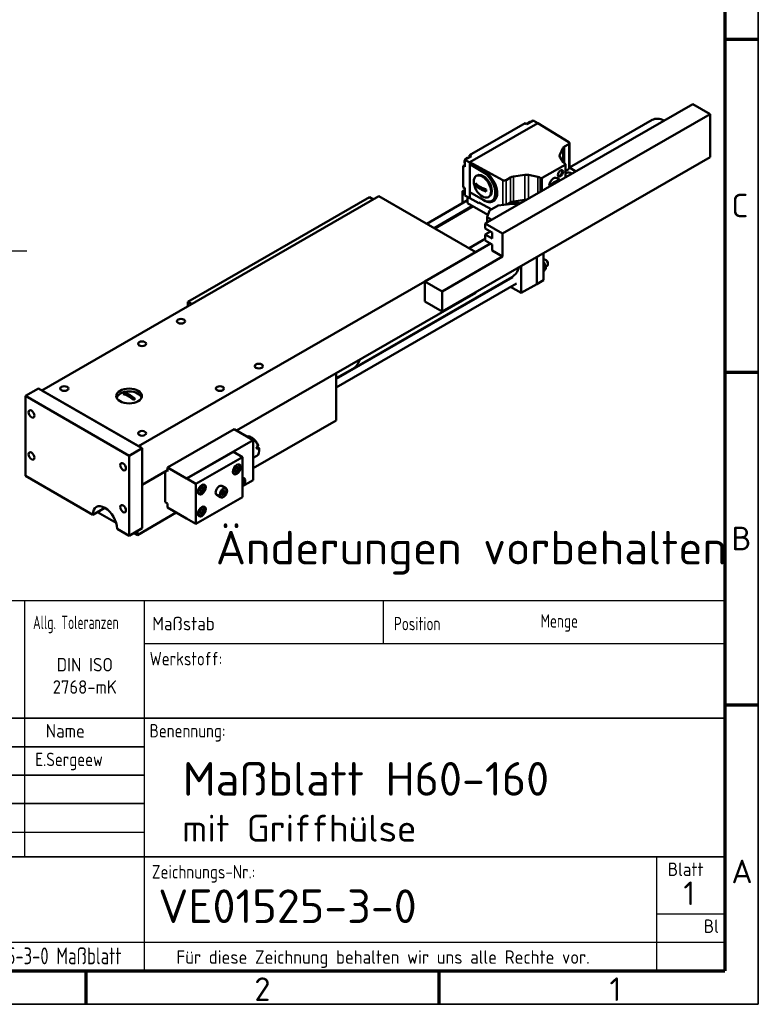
# Model space of a CAD drawing. Header units: millimetres. Extents: x 12 to 1038, y 12 to 732.
# Tile 4 of 5: x 763 to 1038, y 12 to 378. Entities that reach past the tile are written whole.
import ezdxf
from ezdxf.enums import TextEntityAlignment as Align

# ---------------------------------------------------------------- set-up
doc = ezdxf.new("R2010")
doc.units = ezdxf.units.MM
doc.header["$LTSCALE"] = 2.5
doc.linetypes.add('CHAIN', pattern=[0.3543, 0.2362, -0.0295, 0.0591, -0.0295])
doc.layers.get('0').update_dxf_attribs({"lineweight": 25})
for name, color, linetype, lineweight in [('AM_BOR', 7, 'Continuous', 50), ('Mittellinie (ISO)', 7, 'Continuous', 25), ('Rahmen (ISO)', 7, 'Continuous', 70), ('Sichtbar (ISO)', 7, 'Continuous', 50), ('Sichtbar schmal (ISO)', 7, 'Continuous', 35), ('Symbol (ISO)', 7, 'Continuous', 25), ('Titel (ISO)', 7, 'Continuous', 50)]:
    doc.layers.add(name, color=color, linetype=linetype, lineweight=lineweight)
doc.styles.add('ACDINTS_30', font='isocp.shx')
doc.styles.add('ACDINTS_31', font='isocp.shx')
doc.styles.add('ACDINTS_32', font='isocp.shx')
doc.styles.add('ACDINTS_33', font='isocp.shx')
doc.styles.add('ACDINTS_34', font='isocp.shx')
doc.styles.add('Notiztext (DIN)', font='isocpeur.ttf')
doc.styles.get("Standard").update_dxf_attribs({"font": 'ISOCP.shx'})
doc.styles.add('TextStyle32', font='isocp.shx')
doc.styles.add('TextStyle51', font='isocp.shx', dxfattribs={"width": 0.8})
doc.styles.add('TextStyle52', font='isocp.shx', dxfattribs={"width": 0.8})
doc.styles.add('TextStyle53', font='isocp.shx')
doc.styles.add('TextStyle54', font='isocp.shx')
doc.styles.add('TextStyle55', font='isocp.shx', dxfattribs={"width": 0.8})
doc.styles.add('TextStyle56', font='isocp.shx', dxfattribs={"width": 0.8})
doc.styles.add('TextStyle59', font='isocp.shx', dxfattribs={"width": 0.8})
doc.styles.add('TextStyle60', font='isocp.shx', dxfattribs={"width": 0.8})
doc.styles.add('TextStyle61', font='isocp.shx', dxfattribs={"width": 0.8})
doc.styles.add('TextStyle62', font='isocp.shx')
doc.styles.add('TextStyle63', font='isocp.shx')
doc.styles.add('TextStyle64', font='isocp.shx', dxfattribs={"width": 0.8})
doc.styles.add('TextStyle65', font='isocp.shx', dxfattribs={"width": 0.8})

# ---------------------------------------------------------------- blocks, each defined once
blk = doc.blocks.new('Ränder Hagen+Goebel Rahmen')
at = {"layer": 'Rahmen (ISO)', "linetype": 'Continuous', "lineweight": 35}
for p in [(415, 292), (5, 5)]:
    blk.add_line(p, (415, 5), dxfattribs=at)
at = {"layer": 'Rahmen (ISO)'}
for p, q in [((410, 287), (410, 10)), ((410, 148.5), (415, 148.5)), ((410, 99), (415, 99)), ((410, 49.5), (415, 49.5)), ((10, 10), (410, 10)), ((315, 10), (315, 5)), ((367.5, 10), (367.5, 5))]:
    blk.add_line(p, q, dxfattribs=at)
at = {"layer": 'Symbol (ISO)', "char_height": 3.5, "style": 'Notiztext (DIN)'}
for s, insert, attachment_point in [('C', (411, 123.75), 4), ('B', (411, 74.25), 4), ('A', (411, 24.75), 4), ('2', (341.25, 9), 2), ('1', (393.75, 9), 2)]:
    blk.add_mtext(s, dxfattribs=dict(at, insert=insert, attachment_point=attachment_point))
blk = doc.blocks.new('Schriftfelder Hagen+Goebel')
at = {"color": 7}
for p, q in [((294.29, 154.82), (111.41, 154.82)), ((294.29, 99.83), (294.29, 154.82)), ((111.41, 99.83), (294.29, 99.83))]:
    blk.add_line(p, q, dxfattribs=at)
at = {"layer": 'AM_BOR', "color": 7, "linetype": 'Continuous', "lineweight": 25}
for p, q in [((190.15, 154.82), (190.15, 116.75)), ((207.93, 154.82), (207.93, 99.83)), ((243.49, 154.82), (243.49, 148.49)), ((207.93, 148.49), (294.29, 148.49)), ((164.75, 120.43), (207.93, 120.43)), ((284.13, 116.75), (284.13, 99.83)), ((284.13, 108.29), (294.29, 108.29)), ((164.75, 104.06), (294.29, 104.06))]:
    blk.add_line(p, q, dxfattribs=at)
at = {"layer": 'AM_BOR', "color": 7, "linetype": 'Continuous', "lineweight": 35}
blk.add_line((111.41, 137.35), (294.29, 137.35), dxfattribs=at)
at = {"layer": 'AM_BOR', "color": 7, "lineweight": 35}
blk.add_line((164.75, 116.75), (294.29, 116.75), dxfattribs=at)
at = {"layer": 'Titel (ISO)', "color": 7, "linetype": 'Continuous', "lineweight": 35}
for p, q in [((164.75, 133.12), (207.93, 133.12)), ((164.75, 128.89), (207.93, 128.89)), ((207.93, 124.66), (164.75, 124.66))]:
    blk.add_line(p, q, dxfattribs=at)
at = {"color": 7, "char_height": 2, "attachment_point": 1, "line_spacing_factor": 0.332}
for s, insert in [('\\fISOCP|b0|i0;\\W0.90;\\H2.0000;Werkstoff:', (208.77, 147.21)), ('\\fISOCP|b0|i0;\\W0.90;\\H2.0000;Benennung:', (208.76, 136.5)), ('\\fISOCP|b0|i0;\\W0.90;\\H2.0000;Zeichnungs-Nr.:', (209.11, 115.53))]:
    blk.add_mtext(s, dxfattribs=dict(at, insert=insert))
at = {"layer": 'AM_BOR', "color": 7, "style": 'ACDINTS_30'}
for s, width, p in [('Allg. Toleranzen', 0.7, (191.43, 150.6)), ('Position', 0.8, (245.09, 150.43)), ('Menge', 0.8, (266.9, 150.83))]:
    blk.add_text(s, height=2, dxfattribs=dict(at, width=width)).set_placement(p)
blk.add_text('Maßstab', height=2, dxfattribs=at).set_placement((209.15, 150.43))
at = {"layer": 'AM_BOR', "color": 7, "style": 'ACDINTS_31'}
blk.add_text('Name', height=2, dxfattribs=at).set_placement((199.12, 134.48), align=Align.RIGHT)
at = {"layer": 'AM_BOR', "color": 7, "style": 'ACDINTS_32'}
for s, p in [('Blatt', (288.5, 113.9)), ('Bl', (292.31, 105.44))]:
    blk.add_text(s, height=2, dxfattribs=at).set_placement(p, align=Align.CENTER)
at = {"layer": 'AM_BOR', "color": 7, "insert": (199.12, 141), "char_height": 2, "width": 15.0375, "attachment_point": 8, "line_spacing_factor": 0.996, "style": 'ACDINTS_34'}
blk.add_mtext('DIN ISO 2768-mK', dxfattribs=at)
at = {"layer": 'AM_BOR', "color": 7, "insert": (212.76, 102.85), "char_height": 2, "attachment_point": 1, "line_spacing_factor": 0.332, "style": 'ACDINTS_33'}
blk.add_mtext('Für diese Zeichnung behalten wir uns alle Rechte vor.', dxfattribs=at)
at = {"layer": 'AM_BOR', "color": 7}
for tag, p, height, style, width in [('Maßstab:', (223.33, 149.84), 3.5, 'TextStyle64', 0.8), ('Positionsnummer', (254.96, 149.95), 3.5, 'TextStyle61', 0.8), ('Menge', (277.56, 149.84), 3.5, 'TextStyle60', 0.8), ('Material', (224.04, 143.99), 3, 'TextStyle52', 0.8), ('Halbzeug_(1.Zeile)', (261.93, 144.06), 3, 'TextStyle56', 0.8), ('Material_(2.Zeile)', (224.02, 139.81), 3, 'TextStyle51', 0.8), ('Halbzeug_(2.Zeile)', (261.93, 139.78), 3, 'TextStyle55', 0.8), ('ERSTELLUNGSDATUM', (175.59, 130.24), 2, 'TextStyle63', 0.9), ('AUTOR', (191.76, 130.24), 2, 'TextStyle62', 0.9), ('KONTROLLDATUM', (175.75, 126.01), 2, 'TextStyle53', 0.9), ('KONTROLLIERT_VON', (192.23, 126.32), 2, 'TextStyle54', 0.9), ('Beschreibung_2', (213.59, 121), 3.5, 'TextStyle59', 0.8), ('DATEINAME', (179.92, 100.78), 2.5, 'TextStyle65', 0.8)]:
    blk.add_attdef(tag, p, '', height=height, dxfattribs=dict(at, style=style, width=width))
at = {"layer": 'AM_BOR', "color": 7, "style": 'TextStyle32'}
blk.add_attdef('Plot-Datum', text='', height=3, dxfattribs=at).set_placement((288.92, 100.24), align=Align.CENTER)
at = {"layer": 'Titel (ISO)', "style": 'Notiztext (DIN)'}
blk.add_attdef('TITEL', text='', height=5, dxfattribs=at).set_placement((210, 128), align=Align.MIDDLE_LEFT)
blk.add_attdef('Blattnummer', text='', height=3.5, dxfattribs=at).set_placement((290.13, 111.34), align=Align.MIDDLE_CENTER)
at = {"layer": 'Titel (ISO)', "color": 7, "style": 'Notiztext (DIN)'}
blk.add_attdef('BAUTEILNUMMER', text='', height=5, dxfattribs=at).set_placement((210.03, 109.41), align=Align.MIDDLE_LEFT)

msp = doc.modelspace()

# ---------------------------------------------------------------- linework, layer by layer
at = {"layer": 'Mittellinie (ISO)', "linetype": 'CHAIN', "ltscale": 23.990969}
msp.add_line((72.6049, 292.5828), (765.4879, 292.5828), dxfattribs=at)
at = {"layer": 'Sichtbar (ISO)'}
for p, q in [((935.9905, 302.6615), (1013.1294, 347.0828)), ((1019.5577, 343.3811), (1013.1294, 347.0828)), ((942.4187, 298.9597), (1019.5577, 343.3811)), ((953.8289, 341.0303), (951.4504, 339.6606)), ((955.5644, 340.0309), (953.8289, 341.0303)), ((967.3359, 323.4714), (998.0807, 341.1761)), ((1019.5577, 327.4017), (1019.5577, 343.3811)), ((950.8076, 340.0308), (930.1729, 328.1481)), ((930.2372, 325.4459), (955.5645, 340.031)), ((951.4504, 339.6606), (950.8076, 340.0308)), ((955.5645, 340.031), (967.0321, 332.9493)), ((955.5966, 340.0123), (955.5679, 340.0288)), ((955.5966, 340.0123), (955.5956, 340.0117)), ((955.5966, 340.0111), (955.5966, 340.0123)), ((964.8002, 330.7015), (963.6575, 328.2458)), ((967.01, 332.2221), (965.3884, 331.2882)), ((967.2763, 332.5923), (967.2763, 323.302)), ((919.9199, 270.0242), (1019.5577, 327.4017)), ((928.2579, 325.7247), (928.3614, 325.6533)), ((930.8158, 327.7779), (928.4373, 326.4083)), ((928.4373, 326.4083), (928.4373, 323.6955)), ((930.2051, 325.3903), (928.4373, 326.4083)), ((930.1729, 328.1481), (930.1729, 327.4077)), ((930.8158, 327.7779), (930.1729, 328.1481)), ((963.7171, 327.4595), (964.9783, 325.4641)), ((928.4373, 324.4359), (927.7945, 324.0657)), ((928.4373, 323.6955), (927.7945, 324.0657)), ((927.7945, 324.0657), (927.7945, 316.1875)), ((928.3422, 325.345), (928.2385, 325.4162)), ((928.2524, 325.5932), (928.3594, 325.6547)), ((930.2372, 325.4088), (930.2051, 325.3903)), ((930.2051, 325.3903), (930.2051, 312.0866)), ((930.2372, 325.4088), (930.2372, 325.4459)), ((942.5347, 318.8422), (930.2372, 325.4459)), ((930.2372, 324.7027), (930.2372, 325.4088)), ((930.2372, 314.2976), (930.2372, 324.7027)), ((930.2372, 324.7027), (935.3931, 322.1352)), ((935.2191, 321.8338), (930.2372, 324.7027)), ((965.6327, 324.5436), (957.1314, 319.648)), ((965.5069, 324.9863), (965.6327, 324.9138)), ((965.7659, 324.7287), (965.7659, 319.808)), ((965.7659, 322.2153), (967.01, 322.9318)), ((967.2763, 323.5082), (969.648, 322.0436)), ((932.9508, 320.5703), (932.6294, 320.3852)), ((945.4192, 319.7888), (943.7975, 318.8549)), ((950.7024, 320.7855), (946.438, 320.1275)), ((955.533, 320.0249), (952.068, 320.7512)), ((956.4886, 319.648), (956.3627, 319.7205)), ((962.442, 319.6435), (963.4675, 319.0529)), ((928.2604, 315.1751), (927.4731, 314.7217)), ((927.4731, 310.198), (927.4731, 314.7217)), ((927.4731, 314.7217), (928.3241, 314.2316)), ((928.4373, 315.8173), (927.7945, 316.1875)), ((928.2457, 314.7922), (928.3493, 314.721)), ((928.2614, 314.6729), (928.3473, 314.7224)), ((928.4373, 315.8173), (928.4373, 313.1045)), ((936.3282, 314.6215), (932.3744, 316.8983)), ((771.106, 240.6237), (896.4568, 312.8084)), ((892.9213, 312.4289), (825.4247, 273.5602)), ((894.3595, 311.6007), (892.9213, 312.4289)), ((932.455, 292.0784), (896.4568, 312.8084)), ((914.2315, 302.5726), (929.4015, 311.3085)), ((928.3493, 314.4237), (928.2457, 314.4949)), ((930.2051, 312.0866), (928.4373, 313.1045)), ((929.4015, 312.5493), (929.4015, 310.2796)), ((930.2051, 312.0866), (930.2372, 312.1051)), ((930.2372, 312.1051), (930.2372, 314.2976)), ((935.3931, 311.3277), (930.2372, 314.2976)), ((935.2191, 311.4287), (930.2372, 314.2976)), ((930.2372, 312.0679), (930.2372, 312.1051)), ((930.2372, 312.0679), (933.5636, 310.2816)), ((937.4874, 312.6923), (937.166, 312.5072)), ((946.438, 310.8372), (950.7024, 311.4952)), ((916.9641, 300.9991), (931.2068, 309.2009)), ((930.9156, 308.7926), (917.173, 300.8788)), ((929.4015, 310.2796), (936.9771, 305.9171)), ((933.5636, 310.5418), (938.4111, 307.9387)), ((933.5636, 310.2816), (933.5636, 310.5418)), ((933.7973, 310.4163), (933.5636, 310.2816)), ((937.6001, 307.4717), (936.6359, 305.0655)), ((940.8142, 309.3226), (937.6001, 307.4717)), ((944.9926, 309.8778), (940.8142, 309.3226)), ((942.5357, 309.5513), (942.5347, 309.5519)), ((944.1462, 309.7654), (945.4192, 310.4984)), ((947.4032, 309.9704), (944.9926, 309.8778)), ((948.0429, 309.602), (947.4032, 309.9704)), ((927.4731, 306.8102), (927.4731, 307.0508)), ((936.6359, 305.0655), (936.6359, 303.0331)), ((936.6359, 305.0655), (938.4005, 304.0493)), ((935.9905, 300.8034), (935.9905, 302.6615)), ((935.9905, 302.6615), (942.4187, 298.9597)), ((938.5618, 299.3227), (935.9905, 300.8034)), ((929.9804, 293.5035), (935.9905, 296.9645)), ((935.9905, 298.5738), (937.9264, 299.6886)), ((935.9905, 298.5738), (938.5618, 297.093)), ((935.9905, 296.3441), (935.9905, 298.5738)), ((938.5618, 297.093), (938.5618, 299.3227)), ((942.4187, 298.9597), (942.4187, 290.4126)), ((913.4916, 281.1582), (937.9264, 295.2292)), ((938.5618, 294.8634), (935.9905, 296.3441)), ((938.5618, 292.6337), (938.5618, 294.8634)), ((807.1042, 219.8937), (932.455, 292.0784)), ((942.4187, 290.4126), (919.9199, 277.4564)), ((942.4187, 290.4126), (938.5618, 292.6337)), ((955.1145, 290.2914), (955.1145, 280.1976)), ((955.1145, 290.2914), (955.1145, 280.1976)), ((957.6858, 291.7721), (957.6858, 281.6783)), ((958.4925, 289.1521), (958.3324, 289.245)), ((949.3291, 286.9598), (949.3291, 276.866)), ((957.6858, 285.6966), (958.5557, 286.1975)), ((958.4695, 286.6398), (959.0092, 286.9506)), ((959.2929, 287.7621), (959.2929, 287.577)), ((880.5469, 244.9143), (946.2381, 282.7434)), ((945.8866, 282.7951), (886.7467, 248.7387)), ((880.5469, 241.7672), (947.5991, 280.3799)), ((913.4916, 281.1582), (919.9199, 277.4564)), ((913.4916, 273.7259), (913.4916, 281.1582)), ((942.6805, 280.6947), (942.4598, 280.8218)), ((949.3291, 276.866), (945.4131, 279.1211)), ((955.1145, 280.1976), (949.3291, 276.866)), ((957.6858, 281.6783), (955.1145, 280.1976)), ((932.455, 276.9538), (843.4927, 225.7238)), ((919.9199, 277.4564), (919.9199, 270.0242)), ((932.455, 276.9538), (932.455, 277.2426)), ((825.4247, 273.5602), (825.4247, 271.9037)), ((826.863, 272.732), (825.4247, 273.5602)), ((919.9199, 270.0242), (913.4916, 273.7259)), ((886.7467, 248.7387), (880.5469, 245.1685)), ((880.5469, 229.4818), (880.5469, 247.0619)), ((769.8204, 241.3641), (764.9992, 238.5877)), ((764.9992, 208.8587), (764.9992, 238.5877)), ((764.9992, 238.5877), (803.5687, 216.377)), ((769.8204, 241.3641), (808.3899, 219.1534)), ((807.1042, 219.8937), (771.106, 240.6237)), ((805.7734, 237.5025), (802.0068, 239.6715)), ((880.5469, 229.4818), (849.6913, 211.7133)), ((817.8715, 211.9744), (842.6203, 226.2262)), ((849.6913, 222.1543), (842.6203, 226.2262)), ((824.9426, 207.9024), (849.6913, 222.1543)), ((849.315, 223.0194), (848.9949, 223.2052)), ((849.6913, 207.2898), (849.6913, 222.1543)), ((850.8682, 219.6687), (851.511, 220.0388)), ((808.3899, 219.1534), (803.5687, 216.377)), ((803.5687, 216.377), (803.5687, 186.6481)), ((808.3899, 219.1534), (808.3899, 189.4244)), ((842.2988, 217.8935), (824.9426, 207.8987)), ((842.331, 217.8787), (824.9747, 207.8839)), ((842.2988, 217.8935), (842.3278, 217.8769)), ((845.7701, 215.8983), (842.331, 217.8787)), ((849.6913, 215.554), (851.0252, 216.3221)), ((850.9288, 219.5008), (851.7823, 219.4227)), ((851.7594, 219.2103), (851.1166, 218.8401)), ((851.8764, 218.5716), (851.8764, 218.2014)), ((845.7701, 215.8983), (828.4138, 205.9035)), ((844.2268, 213.1541), (844.2114, 213.163)), ((845.7701, 201.0338), (845.7701, 215.8983)), ((790.0694, 194.4218), (764.9992, 208.8587)), ((817.8715, 210.9696), (808.3899, 205.5095)), ((816.9073, 210.4143), (816.9073, 199.1516)), ((817.8715, 210.4879), (817.4533, 210.7288)), ((824.9426, 207.9024), (817.8715, 211.9744)), ((817.8715, 211.9744), (817.8715, 210.4879)), ((842.2987, 209.806), (842.2833, 209.8148)), ((842.7806, 211.4464), (843.4235, 212.2457)), ((843.2628, 211.7913), (842.7806, 211.1919)), ((842.7806, 210.5882), (842.7806, 211.4464)), ((843.4235, 210.5293), (842.7806, 210.8995)), ((843.4235, 210.5293), (842.7806, 210.5882)), ((843.2628, 212.0459), (843.2628, 211.7913)), ((843.2628, 211.7913), (844.0663, 211.3286)), ((843.4235, 212.2457), (844.0663, 212.1868)), ((844.0663, 211.3286), (843.4235, 210.5293)), ((844.0663, 212.1868), (844.0663, 211.3286)), ((824.9426, 207.8987), (824.9426, 207.9024)), ((824.9747, 207.8802), (824.9426, 207.8987)), ((824.9747, 207.8839), (824.9747, 207.8802)), ((828.4138, 205.9035), (824.9747, 207.8839)), ((828.4138, 205.9035), (828.4138, 191.039)), ((831.2424, 205.6769), (831.227, 205.6858)), ((839.5024, 204.3098), (838.056, 205.1427)), ((846.2523, 208.107), (845.7701, 208.3847)), ((845.7701, 207.2685), (845.8201, 207.2974)), ((845.7701, 205.0317), (849.6913, 207.2898)), ((846.1913, 206.7679), (845.7701, 207.0104)), ((845.7701, 205.8397), (845.8201, 205.8109)), ((845.8201, 205.8109), (845.7701, 205.7821)), ((845.8201, 207.2974), (846.1913, 206.7679)), ((846.1913, 206.7679), (845.8201, 205.8109)), ((829.3143, 202.3288), (829.2989, 202.3376)), ((829.7962, 203.9692), (830.4391, 204.7685)), ((830.2783, 204.3141), (829.7962, 203.7146)), ((829.7962, 203.111), (829.7962, 203.9692)), ((830.4391, 203.0521), (829.7962, 203.4223)), ((830.4391, 203.0521), (829.7962, 203.111)), ((830.2783, 204.5687), (830.2783, 204.3141)), ((830.2783, 204.3141), (831.0819, 203.8514)), ((830.4391, 204.7685), (831.0819, 204.7096)), ((831.0819, 203.8514), (830.4391, 203.0521)), ((831.0819, 204.7096), (831.0819, 203.8514)), ((837.5743, 200.9616), (836.1279, 201.7945)), ((837.9735, 201.9439), (838.2003, 202.8917)), ((838.4722, 201.5954), (837.9735, 201.9439)), ((838.2003, 202.8917), (838.9258, 203.4909)), ((838.3942, 202.6574), (839.1977, 202.1947)), ((839.1977, 202.1947), (838.4722, 201.5954)), ((838.8821, 203.4548), (839.4245, 203.1424)), ((838.9258, 203.4909), (839.4245, 203.1424)), ((839.4245, 203.1424), (839.1977, 202.1947)), ((816.9073, 199.1516), (817.8715, 198.5963)), ((817.8715, 198.5963), (817.8715, 197.1099)), ((828.4138, 191.039), (845.7701, 201.0338)), ((794.5865, 197.0231), (790.0694, 194.4218)), ((798.7153, 191.4646), (791.8247, 195.4326)), ((821.1018, 195.2497), (806.6221, 186.9114)), ((824.9426, 193.0379), (817.8715, 197.1099)), ((829.3143, 194.1533), (829.2989, 194.1621)), ((829.6968, 195.3074), (830.0679, 196.2643)), ((830.0679, 194.7779), (829.6968, 195.3074)), ((830.0067, 195.668), (829.7878, 195.542)), ((830.2868, 196.3904), (830.0067, 195.668)), ((830.0067, 195.668), (830.8102, 195.2053)), ((830.0679, 196.2643), (830.8102, 196.6918)), ((830.8102, 195.2053), (830.0679, 194.7779)), ((831.1813, 196.1623), (830.536, 196.5339)), ((830.8102, 196.6918), (831.1813, 196.1623)), ((831.1813, 196.1623), (830.8102, 195.2053)), ((831.2424, 197.5014), (831.227, 197.5103)), ((824.9426, 193.0417), (824.9458, 193.0398)), ((824.9426, 193.0379), (824.9426, 193.0417)), ((824.9426, 193.0379), (824.9458, 193.0398)), ((824.9458, 193.0398), (824.9458, 193.0361)), ((828.4138, 191.039), (824.9458, 193.0361)), ((803.5687, 186.6481), (799.0689, 189.2393)), ((808.3899, 189.4244), (803.5687, 186.6481)), ((806.6221, 186.9114), (805.324, 187.6589)), ((806.6221, 188.4064), (806.6221, 186.9114))]:
    msp.add_line(p, q, dxfattribs=at)
at = {"layer": 'Sichtbar (ISO)', "flags": 128}
for points in [[(951.6414, 339.7706), (951.7518, 339.9349), (951.8769, 340.0844), (952.0144, 340.2152), (952.162, 340.3238), (952.3181, 340.4065), (952.3989, 340.4368), (952.4813, 340.4589), (952.5649, 340.4718), (952.6493, 340.4748), (952.7336, 340.4668), (952.8162, 340.4471)], [(928.2074, 325.8221), (928.2067, 325.8177), (928.2063, 325.8135), (928.206, 325.8093), (928.2061, 325.8051), (928.2063, 325.8009), (928.2068, 325.7966), (928.2076, 325.7922), (928.2086, 325.7878), (928.2099, 325.7833), (928.2115, 325.779), (928.2133, 325.7746), (928.2154, 325.7704), (928.2177, 325.7662), (928.2201, 325.7622), (928.2228, 325.7583), (928.2256, 325.7545), (928.2288, 325.7506), (928.2322, 325.7468), (928.2359, 325.7429), (928.2399, 325.7391), (928.2441, 325.7353), (928.2485, 325.7316), (928.2531, 325.7281), (928.2579, 325.7247)], [(928.2074, 325.8221), (928.2378, 325.9517), (928.2794, 326.0811), (928.3315, 326.2088), (928.3934, 326.3335), (928.4642, 326.4537), (928.5432, 326.5679), (928.6294, 326.6749), (928.7221, 326.7733), (928.8205, 326.8618), (928.9237, 326.9392), (929.0313, 327.0042), (929.1428, 327.0556), (929.2576, 327.0915), (929.375, 327.1098), (929.4937, 327.108), (929.6102, 327.0837)], [(928.2385, 325.4162), (928.2297, 325.4226), (928.2215, 325.4295), (928.2141, 325.4366), (928.2077, 325.4438), (928.2022, 325.4509), (928.1974, 325.4583), (928.1933, 325.4661), (928.19, 325.4741), (928.1876, 325.4823), (928.1861, 325.4905), (928.1855, 325.4984), (928.1857, 325.5061), (928.1868, 325.5142), (928.1887, 325.5223), (928.1916, 325.5305), (928.1954, 325.5384), (928.1998, 325.546), (928.2049, 325.5532), (928.2109, 325.5604), (928.2178, 325.5676), (928.2256, 325.5745), (928.2341, 325.5812), (928.2431, 325.5875), (928.2524, 325.5932)], [(928.4373, 324.9648), (928.3811, 325.0151), (928.3321, 325.072), (928.2561, 325.2008), (928.2083, 325.3433), (928.1856, 325.4948)], [(962.8624, 318.5435), (962.8672, 318.5445), (962.872, 318.5455), (962.8768, 318.5465), (962.8815, 318.5477), (962.8862, 318.5488), (962.8909, 318.5501), (962.8955, 318.5513), (962.9001, 318.5527), (962.9046, 318.5541), (962.909, 318.5555), (962.9135, 318.557), (962.9178, 318.5585), (962.9221, 318.5601), (962.9263, 318.5617), (962.9305, 318.5634), (962.9345, 318.5651), (962.9386, 318.5668), (962.9425, 318.5686), (962.9463, 318.5703), (962.9501, 318.5722), (962.9538, 318.574), (962.9574, 318.5759), (962.9609, 318.5778), (962.9643, 318.5797)], [(962.9643, 318.5797), (962.9676, 318.5817), (962.9709, 318.5837), (962.9741, 318.5857), (962.9772, 318.5878), (962.9803, 318.5899), (962.9834, 318.5921), (962.9863, 318.5943), (962.9892, 318.5965), (962.992, 318.5988), (962.9947, 318.6011), (962.9974, 318.6035), (963, 318.6058), (963.0024, 318.6082), (963.0048, 318.6107), (963.0071, 318.6131), (963.0093, 318.6156), (963.0114, 318.6181), (963.0134, 318.6206), (963.0153, 318.6232), (963.017, 318.6257), (963.0187, 318.6283), (963.0203, 318.6309), (963.0217, 318.6334), (963.0231, 318.636)], [(928.1938, 314.8856), (928.1933, 314.8815), (928.1931, 314.8775), (928.1932, 314.8735), (928.1934, 314.8694), (928.1939, 314.8652), (928.1946, 314.861), (928.1955, 314.8568), (928.1967, 314.8526), (928.1982, 314.8483), (928.1999, 314.8442), (928.2018, 314.84), (928.2039, 314.836), (928.2062, 314.8321), (928.2087, 314.8282), (928.2113, 314.8246), (928.2142, 314.8209), (928.2173, 314.8171), (928.2207, 314.8134), (928.2243, 314.8097), (928.2282, 314.806), (928.2323, 314.8024), (928.2366, 314.7989), (928.2411, 314.7955), (928.2457, 314.7922)], [(928.1937, 314.8856), (928.2262, 315.0568), (928.2788, 315.2282), (928.3497, 315.3968), (928.4373, 315.5592)], [(932.3744, 317.6416), (932.4853, 317.5199), (932.6025, 317.3992), (932.7259, 317.2799), (932.855, 317.1622), (932.9895, 317.0467), (933.1289, 316.9336), (933.2728, 316.8232), (933.4206, 316.7159), (933.5717, 316.6119), (933.7254, 316.5116), (933.881, 316.4151), (934.0377, 316.3226), (934.1983, 316.2323), (934.3659, 316.1427), (934.5402, 316.0542), (934.7207, 315.9672), (934.907, 315.8821), (935.0987, 315.7992), (935.2952, 315.7189), (935.4958, 315.6415), (935.7001, 315.5671), (935.9074, 315.4961), (936.117, 315.4286), (936.3282, 315.3647)], [(936.3282, 314.6215), (936.117, 314.6854), (935.9074, 314.7529), (935.7001, 314.8239), (935.4958, 314.8982), (935.2952, 314.9757), (935.0987, 315.056), (934.907, 315.1389), (934.7207, 315.224), (934.5402, 315.311), (934.3659, 315.3995), (934.1983, 315.4891), (934.0377, 315.5793), (933.881, 315.6718), (933.7254, 315.7684), (933.5717, 315.8687), (933.4206, 315.9726), (933.2728, 316.08), (933.1289, 316.1903), (932.9895, 316.3035), (932.855, 316.419), (932.7259, 316.5366), (932.6025, 316.656), (932.4853, 316.7767), (932.3744, 316.8983)], [(928.2457, 314.4949), (928.2369, 314.5014), (928.2287, 314.5083), (928.2213, 314.5155), (928.2149, 314.5227), (928.2094, 314.5299), (928.2047, 314.5373), (928.2006, 314.5452), (928.1974, 314.5533), (928.195, 314.5616), (928.1936, 314.5697), (928.1931, 314.5777), (928.1934, 314.5855), (928.1946, 314.5936), (928.1967, 314.6018), (928.1997, 314.61), (928.2036, 314.618), (928.2081, 314.6256), (928.2133, 314.6328), (928.2194, 314.64), (928.2264, 314.6472), (928.2343, 314.6542), (928.2429, 314.6609), (928.252, 314.6672), (928.2614, 314.6729)], [(928.4373, 314.1137), (928.3436, 314.2062), (928.2722, 314.3162), (928.223, 314.4378), (928.1939, 314.5674)], [(958.5557, 286.1975), (958.5353, 286.3161), (958.5139, 286.4301), (958.4915, 286.5399), (958.4681, 286.646), (958.4436, 286.7487), (958.418, 286.8484), (958.3913, 286.9454), (958.3634, 287.0399), (958.3343, 287.1324), (958.3038, 287.223), (958.272, 287.312), (958.2387, 287.3997), (958.2038, 287.4862), (958.1673, 287.5718), (958.1291, 287.6568), (958.0891, 287.7413), (958.0471, 287.8256), (958.0031, 287.9098), (957.9568, 287.9943), (957.9081, 288.0792), (957.8569, 288.1648), (957.8029, 288.2513), (957.7459, 288.339), (957.6858, 288.4281)], [(957.6858, 284.8143), (957.7511, 284.8935), (957.8124, 284.9691), (957.87, 285.0413), (957.9243, 285.1106), (957.9755, 285.1772), (958.0238, 285.2413), (958.0695, 285.3033), (958.1126, 285.3633), (958.1534, 285.4216), (958.192, 285.4783), (958.2285, 285.5335), (958.2631, 285.5876), (958.2959, 285.6406), (958.3269, 285.6928), (958.3563, 285.7441), (958.3841, 285.7949), (958.4103, 285.8452), (958.4351, 285.8953), (958.4585, 285.9451), (958.4806, 285.995), (958.5013, 286.045), (958.5207, 286.0953), (958.5388, 286.1461), (958.5557, 286.1975)], [(851.511, 220.0388), (851.512, 220.0482), (851.513, 220.0575), (851.514, 220.0668), (851.515, 220.076), (851.516, 220.0852), (851.517, 220.0944), (851.518, 220.1034), (851.519, 220.1125), (851.52, 220.1215), (851.5209, 220.1304), (851.5219, 220.1393), (851.5228, 220.1482), (851.5238, 220.157), (851.5247, 220.1658), (851.5257, 220.1745), (851.5266, 220.1832), (851.5275, 220.1919), (851.5285, 220.2005), (851.5294, 220.2091), (851.5303, 220.2176), (851.5312, 220.2261), (851.5321, 220.2345), (851.533, 220.2429), (851.5339, 220.2513)], [(851.7823, 219.4227), (851.7814, 219.4144), (851.7805, 219.406), (851.7796, 219.3975), (851.7787, 219.389), (851.7778, 219.3805), (851.7768, 219.372), (851.7759, 219.3633), (851.775, 219.3547), (851.7741, 219.346), (851.7731, 219.3373), (851.7722, 219.3285), (851.7712, 219.3197), (851.7703, 219.3108), (851.7693, 219.3019), (851.7683, 219.293), (851.7674, 219.284), (851.7664, 219.2749), (851.7654, 219.2658), (851.7644, 219.2567), (851.7634, 219.2475), (851.7624, 219.2383), (851.7614, 219.229), (851.7604, 219.2197), (851.7594, 219.2103)], [(844.2268, 213.1541), (844.3377, 213.0769), (844.4349, 212.9822), (844.5166, 212.8726), (844.5823, 212.7507), (844.6324, 212.6186), (844.6676, 212.4781), (844.6884, 212.3307), (844.6953, 212.1772), (844.689, 212.019), (844.6699, 211.857), (844.6385, 211.6925), (844.5951, 211.5266), (844.5404, 211.3606), (844.4748, 211.1958), (844.399, 211.0334), (844.3136, 210.8749), (844.2194, 210.7215), (844.117, 210.5744), (844.0074, 210.435), (843.8913, 210.3043), (843.7696, 210.1836), (843.643, 210.0738), (843.5126, 209.976), (843.3788, 209.8911), (843.2426, 209.8201), (843.1046, 209.764), (842.9655, 209.7239), (842.826, 209.701), (842.6877, 209.6967), (842.5519, 209.7123), (842.4212, 209.7488), (842.2987, 209.806)], [(831.2424, 205.6769), (831.3533, 205.5997), (831.4505, 205.505), (831.5322, 205.3953), (831.5979, 205.2735), (831.648, 205.1414), (831.6832, 205.0009), (831.704, 204.8534), (831.7109, 204.7), (831.7046, 204.5417), (831.6855, 204.3798), (831.6541, 204.2152), (831.6107, 204.0494), (831.556, 203.8834), (831.4904, 203.7185), (831.4146, 203.5562), (831.3292, 203.3977), (831.235, 203.2443), (831.1326, 203.0972), (831.023, 202.9578), (830.9069, 202.8271), (830.7852, 202.7064), (830.6586, 202.5966), (830.5281, 202.4987), (830.3944, 202.4139), (830.2582, 202.3429), (830.1202, 202.2868), (829.981, 202.2467), (829.8416, 202.2238), (829.7033, 202.2195), (829.5675, 202.2351), (829.4368, 202.2715), (829.3143, 202.3288)], [(846.2523, 208.107), (846.3273, 208.058), (846.3964, 208.0008), (846.4593, 207.9364), (846.5154, 207.8653), (846.6064, 207.7068), (846.6701, 207.5302), (846.7078, 207.3396), (846.7208, 207.1379), (846.7106, 206.9276), (846.678, 206.7114), (846.6243, 206.4919), (846.5505, 206.2721), (846.458, 206.0549), (846.3481, 205.8434), (846.2225, 205.6407), (846.0831, 205.4496), (845.9316, 205.273), (845.7701, 205.1136)], [(839.5024, 204.3098), (839.6133, 204.2326), (839.7104, 204.1379), (839.7921, 204.0282), (839.8578, 203.9064), (839.908, 203.7743), (839.9432, 203.6338), (839.9639, 203.4863), (839.9709, 203.3329), (839.9646, 203.1746), (839.9455, 203.0127), (839.914, 202.8481), (839.8707, 202.6823), (839.816, 202.5163), (839.7504, 202.3514), (839.6746, 202.1891), (839.5892, 202.0306), (839.4949, 201.8772), (839.3926, 201.7301), (839.2829, 201.5906), (839.1669, 201.46), (839.0451, 201.3392), (838.9186, 201.2295), (838.7881, 201.1316), (838.6544, 201.0467), (838.5182, 200.9758), (838.3802, 200.9197), (838.241, 200.8796), (838.1016, 200.8567), (837.9632, 200.8524), (837.8275, 200.8679), (837.6967, 200.9044), (837.5743, 200.9616)], [(838.1038, 202.4882), (838.1141, 202.4952), (838.1246, 202.5022), (838.1351, 202.5092), (838.1458, 202.5161), (838.1567, 202.5231), (838.1676, 202.5301), (838.1787, 202.537), (838.19, 202.544), (838.2014, 202.551), (838.213, 202.558), (838.2247, 202.5649), (838.2366, 202.5719), (838.2487, 202.5789), (838.2609, 202.5859), (838.2733, 202.593), (838.2859, 202.6), (838.2987, 202.6071), (838.3117, 202.6142), (838.3249, 202.6213), (838.3383, 202.6285), (838.3519, 202.6356), (838.3658, 202.6429), (838.3799, 202.6501), (838.3942, 202.6574)], [(838.3942, 202.6574), (838.3945, 202.6783), (838.3949, 202.6989), (838.3955, 202.7191), (838.3961, 202.7389), (838.3969, 202.7584), (838.3978, 202.7776), (838.3988, 202.7966), (838.3999, 202.8152), (838.4011, 202.8335), (838.4025, 202.8516), (838.4039, 202.8695), (838.4055, 202.8871), (838.4072, 202.9045), (838.4089, 202.9216), (838.4108, 202.9386), (838.4128, 202.9554), (838.4149, 202.972), (838.4172, 202.9884), (838.4195, 203.0046), (838.4219, 203.0207), (838.4245, 203.0367), (838.4272, 203.0525), (838.43, 203.0682), (838.4329, 203.0837)], [(831.2424, 197.5014), (831.3533, 197.4242), (831.4505, 197.3295), (831.5322, 197.2199), (831.5979, 197.098), (831.648, 196.9659), (831.6832, 196.8255), (831.704, 196.678), (831.7109, 196.5245), (831.7046, 196.3663), (831.6855, 196.2043), (831.6541, 196.0398), (831.6107, 195.8739), (831.556, 195.7079), (831.4904, 195.5431), (831.4146, 195.3807), (831.3292, 195.2222), (831.235, 195.0688), (831.1326, 194.9217), (831.023, 194.7823), (830.9069, 194.6516), (830.7852, 194.5309), (830.6586, 194.4211), (830.5281, 194.3233), (830.3944, 194.2384), (830.2582, 194.1674), (830.1202, 194.1113), (829.981, 194.0712), (829.8416, 194.0483), (829.7033, 194.044), (829.5675, 194.0596), (829.4368, 194.0961), (829.3143, 194.1533)]]:
    msp.add_lwpolyline(points, dxfattribs=at)
at = {"layer": 'Sichtbar (ISO)'}
for centre, major_axis, ratio, start_param, end_param in [((1002.8442, 332.9042), (-4.7635, 8.2719), 0.57809312, 5.55969857, 6.28318531), ((966.9954, 330.3628), (-2.2727, 0), 0.5758617, 5.49778714, 6.02138592), ((966.3672, 332.5923), (0.9091, 0), 0.5758617, 5.49778714, 7.03367689), ((965.8528, 327.9071), (-2.2727, 0), 0.5758617, 6.02138592, 6.63225116), ((929.2119, 325.9202), (-0.6155, -1.0688), 0.57809312, 5.27288463, 5.56962898), ((935.5622, 316.6406), (-3.4836, 5.6268), 0.59789164, 4.43049648, 5.51528681), ((963.6319, 321.532), (-0.6692, -1.162), 0.57809312, 0.24157795, 2.90001471), ((967.114, 325.9117), (-2.2727, 0), 0.5758617, 0.34906585, 0.78539816), ((965.3113, 324.7287), (0.4545, 0), 0.5758617, 5.49778714, 7.06858347), ((966.3672, 323.302), (0.9091, 0), 0.5758617, 5.49778714, 6.28318531), ((935.2191, 316.6313), (-2.2683, 3.939), 0.57809312, 3.14159265, 6.28318531), ((935.2191, 316.6313), (3.1757, -5.5146), 0.57809312, 5.49972085, 8.64131351), ((943.1547, 319.2251), (-0.9091, 0), 0.5758617, 0.82030475, 2.35619449), ((947.0263, 318.8633), (-2.2727, 0), 0.5758617, 4.97418837, 5.49778714), ((951.2907, 319.5213), (-2.2727, 0), 0.5758617, 4.36332313, 4.97418837), ((954.7557, 318.7951), (-2.2727, 0), 0.5758617, 3.92699082, 4.36332313), ((956.81, 319.8331), (-0.4545, 0), 0.5758617, 0.78539816, 2.35619449), ((961.3821, 317.6365), (1.1342, 1.9695), 0.57809312, 6.21992921, 8.82857168), ((962.9891, 316.711), (2.4702, 0.7815), 0.6988763, 1.40331637, 2.67017983), ((962.9891, 316.711), (-0.4402, -2.3562), 0.2187813, 2.53137627, 3.79823973), ((966.8461, 320.7644), (-1.5, 0), 0.5758617, 3.64977909, 5.51638121), ((966.8461, 320.7644), (1.5, 0), 0.5758617, 3.90839675, 4.20420254), ((929.2119, 315.0691), (-0.6155, -1.0688), 0.57809312, 5.34789693, 5.64380994), ((934.3513, 316.1315), (-1.4135, 2.4546), 0.57809312, 0.62615786, 0.94850588), ((934.3513, 316.1315), (1.4135, -2.4546), 0.57809312, 0.62615786, 0.94850588), ((935.5405, 316.8164), (3.4025, -5.9085), 0.57809312, 0.28352318, 1.29114056), ((935.3931, 316.7315), (3.5869, -5.801), 0.59790412, 0.26480539, 1.27242277), ((935.5622, 316.6406), (-3.4836, 5.6268), 0.59789164, 2.30383841, 3.38862875), ((951.2907, 310.231), (2.2727, 0), 0.5758617, 1.52046483, 1.83259571), ((938.4011, 295.7939), (-7.4855, 12.9988), 0.57809312, 6.20931176, 6.28318531), ((943.1547, 309.9348), (0.9091, 0), 0.5758617, 3.9618974, 3.96340965), ((947.0263, 309.573), (2.2727, 0), 0.5758617, 1.83259571, 2.35619449), ((947.5613, 309.659), (-1.5, 0), 0.5758617, 3.64977909, 5.97430597), ((958.3287, 288.1323), (-0.6805, 1.1817), 0.57809312, 3.14159265, 6.22953289), ((958.4894, 288.2249), (-0.5671, 0.9848), 0.57809312, 3.92892453, 5.49585344), ((938.4011, 295.7939), (7.4855, -12.9988), 0.57809312, 0, 0.50757507), ((879.2612, 261.7375), (7.4855, -12.9988), 0.57809312, 0, 0.47210865), ((879.2612, 261.7375), (7.4855, -12.9988), 0.57809312, 0, 0.47210865), ((803.5687, 237.1013), (-4.7727, 0), 0.5758617, 5.94623669, 6.00935832), ((803.5687, 237.6587), (4.5455, 0), 0.5758617, 0.03307035, 3.1085223), ((803.5687, 238.4019), (2.7019, 0), 0.5758617, 2.18715902, 2.52522996), ((803.2473, 231.8375), (-4.1145, 7.145), 0.57809312, 5.17079237, 5.82864933), ((803.8901, 232.2077), (4.1145, -7.145), 0.57809312, 2.02919972, 2.68705668), ((803.5687, 237.1013), (4.7727, 0), 0.5758617, 0.27382699, 0.33694862), ((803.5687, 238.4019), (-2.7019, 0), 0.5758617, 2.18715902, 2.52522996), ((848.9837, 219.8672), (-2.0415, 3.5451), 0.57809312, 4.43698581, 6.13369425), ((849.3051, 220.0523), (-1.8147, 3.1512), 0.57809312, 4.45097262, 5.49585344), ((848.3408, 219.497), (-2.0415, 3.5451), 0.57809312, 4.21430378, 4.43698581), ((848.9837, 219.8672), (2.0415, -3.5451), 0.57809312, 0, 1.07271112), ((849.3051, 220.0523), (-1.8147, 3.1512), 0.57809312, 3.92892453, 4.20031696), ((837.092, 203.4686), (-0.964, -1.6741), 0.57809312, 3.14159265, 6.28318531), ((794.5691, 191.8306), (-3.1757, 5.5146), 0.57809312, 3.92892453, 7.07051718)]:
    msp.add_ellipse(centre, major_axis=major_axis, ratio=ratio, start_param=start_param, end_param=end_param, dxfattribs=at)
for centre, major_axis, ratio in [((963.9534, 321.3469), (-0.6692, -1.162), 0.57809312), ((934.8977, 316.4462), (-2.2683, 3.939), 0.57809312), ((822.8534, 266.3511), (1.5107, 0), 0.5758617), ((808.3899, 258.0221), (1.5107, 0), 0.5758617), ((851.7805, 249.6931), (1.5107, 0), 0.5758617), ((779.4628, 241.3641), (1.5107, 0), 0.5758617), ((837.317, 241.3641), (1.5107, 0), 0.5758617), ((803.5687, 238.5877), (4.7727, 0), 0.5758617), ((767.2491, 231.9037), (-0.7539, 1.3091), 0.57809312), ((808.3899, 224.7061), (1.5107, 0), 0.5758617), ((767.2491, 216.296), (-0.7539, 1.3091), 0.57809312), ((801.3188, 212.2843), (-0.7539, 1.3091), 0.57809312), ((843.5842, 211.295), (-1.0207, -1.7726), 0.57809312), ((830.5998, 203.8177), (-1.0207, -1.7726), 0.57809312), ((801.3188, 196.6766), (-0.7539, 1.3091), 0.57809312), ((830.5998, 195.6423), (-1.0207, -1.7726), 0.57809312)]:
    msp.add_ellipse(centre, major_axis=major_axis, ratio=ratio, dxfattribs=at)
at = {"layer": 'Sichtbar schmal (ISO)'}
for p, q in [((964.8002, 325.7459), (964.8002, 330.7015)), ((965.3884, 325.06), (965.3884, 331.2882)), ((967.01, 322.9318), (967.01, 332.2221)), ((963.6575, 327.5683), (963.6575, 328.2458)), ((935.3931, 322.1352), (935.2191, 321.8338)), ((965.6327, 319.7313), (965.6327, 324.5436)), ((942.5347, 309.5519), (942.5347, 318.8422)), ((943.7975, 309.719), (943.7975, 318.8549)), ((945.4192, 310.4984), (945.4192, 319.7888)), ((946.438, 310.8372), (946.438, 320.1275)), ((950.7024, 311.4952), (950.7024, 320.7855)), ((952.068, 311.9199), (952.068, 320.7512)), ((955.533, 313.9153), (955.533, 320.0249)), ((956.3627, 314.3931), (956.3627, 319.7205)), ((956.4886, 314.4655), (956.4886, 319.648)), ((957.1314, 314.8357), (957.1314, 319.648)), ((962.8624, 318.5435), (962.8624, 318.136)), ((963.0231, 318.636), (963.0231, 318.2285)), ((935.2191, 311.4287), (935.3931, 311.3277))]:
    msp.add_line(p, q, dxfattribs=at)
for centre, major_axis, start_param, end_param in [((952.3042, 339.349), (0.6085, 1.0566), 0.14974888, 1.41718002), ((929.0983, 325.9856), (0.6085, 1.0566), 1.65702534, 2.12867644), ((929.0983, 325.9856), (0.6085, 1.0566), 0.14974888, 1.41718002), ((929.0983, 325.9856), (-0.6085, -1.0566), 5.57048133, 6.19308887), ((929.0983, 315.1345), (0.6085, 1.0566), 1.65702534, 2.20458526), ((929.0983, 315.1345), (-0.6085, -1.0566), 5.64552896, 6.19308887), ((843.2628, 211.4801), (0.964, 1.6741), 0, 0.01627101), ((843.2628, 211.4801), (-0.964, -1.6741), 6.2669143, 6.28318531), ((830.2783, 204.0028), (0.964, 1.6741), 0, 0.01627101), ((845.2883, 206.433), (0.964, 1.6741), 0, 0.42300072), ((845.449, 206.3404), (0.8506, 1.4771), 4.19471596, 6.79699091), ((830.2783, 204.0028), (-0.964, -1.6741), 6.2669143, 6.28318531), ((838.5383, 202.6357), (0.964, 1.6741), 0, 3.14159265), ((830.2783, 195.8274), (-0.964, -1.6741), 6.2669143, 6.28318531), ((830.2783, 195.8274), (0.964, 1.6741), 0, 0.01627101)]:
    msp.add_ellipse(centre, major_axis=major_axis, ratio=0.57809312, start_param=start_param, end_param=end_param, dxfattribs=at)
for centre in [(843.4235, 211.3875), (830.4391, 203.9103), (838.699, 202.5432), (830.4391, 195.7348)]:
    msp.add_ellipse(centre, major_axis=(-0.8506, -1.4771), ratio=0.57809312, dxfattribs=at)

# ---------------------------------------------------------------- block references
at = {"xscale": 2.5, "yscale": 2.5, "zscale": 2.5}
msp.add_blockref('Ränder Hagen+Goebel Rahmen', (0, 0), dxfattribs=at)
ref = msp.add_blockref('Schriftfelder Hagen+Goebel', (289.2665, -224.5708), dxfattribs=dict(xscale=2.5, yscale=2.5, zscale=2.5))
ref.add_attrib('Blattnummer', '1 ', dxfattribs={"layer": 'Titel (ISO)', "height": 8.75, "style": 'Notiztext (DIN)'}).set_placement((1014.6018, 53.7683), align=Align.MIDDLE_CENTER)
ref.add_attrib('TITEL', 'Maßblatt H60-160 ', dxfattribs={"layer": 'Titel (ISO)', "height": 12.5, "style": 'Notiztext (DIN)'}).set_placement((823.5158, 96.2947), align=Align.MIDDLE_LEFT)
ref.add_attrib('BAUTEILNUMMER', 'VE01525-3-0 ', dxfattribs={"layer": 'Titel (ISO)', "color": 7, "height": 12.5, "style": 'Notiztext (DIN)'}).set_placement((814.3352, 48.956), align=Align.MIDDLE_LEFT)
ref.add_attrib('Beschreibung_2', 'mit Griffhülse', dxfattribs={"layer": 'Titel (ISO)', "color": 7, "height": 10, "style": 'Notiztext (DIN)'}).set_placement((823.2321, 77.9365), align=Align.MIDDLE_LEFT)
ref.add_attrib('AUTOR', 'E.Sergeew', (768.6687, 101.025), dxfattribs={"layer": 'AM_BOR', "color": 7, "height": 5, "style": 'TextStyle62', "width": 0.9})
ref.add_attrib('DATEINAME', 'VE01525-3-0 Maßblatt ', (739.0699, 27.3731), dxfattribs={"layer": 'AM_BOR', "color": 7, "height": 6.25, "style": 'TextStyle65', "width": 0.8})

# ---------------------------------------------------------------- texts
at = {"layer": 'Symbol (ISO)', "insert": (835.7707, 188.4802), "char_height": 12.5, "width": 186.143327, "attachment_point": 1, "style": 'Notiztext (DIN)'}
msp.add_mtext('{\\fISOCPEUR|b0|i0;\\H12.5000;Änderungen vorbehalten}', dxfattribs=at)

doc.saveas('drawing.dxf')
